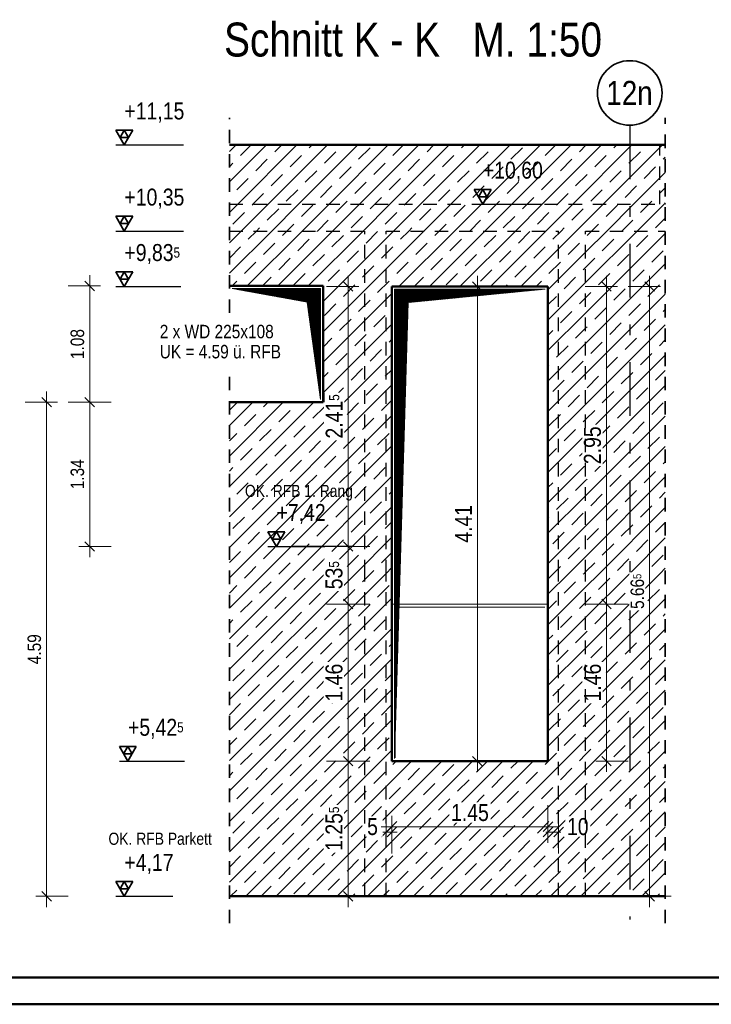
# Model space of a CAD drawing. Header units: millimetres. Extents: x -13 to 146, y -13 to 60.
# Tile 138 of 170: x 63.25 to 69.67, y 0 to 9.15. Entities that reach past the tile are written whole.
import ezdxf
from ezdxf.enums import TextEntityAlignment as Align

# ---------------------------------------------------------------- set-up
doc = ezdxf.new("R2010")
doc.units = ezdxf.units.MM
doc.linetypes.add('DASHDOTX2', pattern=[2, 1, -0.5, 0, -0.5])
doc.linetypes.add('HIDDEN', pattern=[0.375, 0.25, -0.125])
for name, color, linetype, lineweight in [('01_Neubau Raumschraffuren', 7, 'Continuous', 20), ('Achsen', 7, 'Continuous', 20), ('Schraffuren', 7, 'Continuous', 20), ('Texte', 7, 'Continuous', 20)]:
    doc.layers.add(name, color=color, linetype=linetype, lineweight=lineweight)
doc.styles.add('Arial Narrow', font='ARIALN.TTF')
doc.dimstyles.new('Arch_Strakon_dimstyle', dxfattribs={"dimtxt": 11.25, "dimasz": 1, "dimexe": 1.25, "dimexo": 0.0625, "dimgap": 1, "dimtad": 0, "dimdec": 5, "dimzin": 12, "dimdsep": 46, "dimtxsty": 'Arial Narrow', "dimblk": 'Arrowhead_Tick', "dimsah": 1, "dimcen": 0, "dimse1": 1, "dimse2": 1, "dimclrd": 6, "dimclrt": 3, "dimazin": 0, "dimtfac": 1, "dimtdec": 4, "dimtmove": 0, "dimatfit": 3, "dimldrblk": 'NONE', "dimfxl": 1, "dimtvp": 1, "dimtolj": 1, "dimtzin": 0, "dimlwd": 13, "dimarcsym": 2})
pattern_1 = [(45, (0, 0), (-0.00367695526, 0.00367695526), [])]
pattern_2 = [(45, (0, 0), (-0.14142136, 0.14142136), [0.15, -0.1]), (45, (-0.07071, 0.07071), (-0.14142136, 0.14142136), [])]

# ---------------------------------------------------------------- blocks, each defined once
blk = doc.blocks.new('Arrowhead_Tick')
at = {"color": 0, "linetype": 'Continuous', "lineweight": -2}
for p, q in [((0, 20), (0, -10)), ((-1, 0), (0, 0)), ((10, 0), (0, 0))]:
    blk.add_line(p, q, dxfattribs=at)
at = {"color": 2, "linetype": 'Continuous', "lineweight": 35}
blk.add_line((4.42, 4.42), (-4.42, -4.42), dxfattribs=at)
blk = doc.blocks.new('*D583')
at = {"color": 6, "linetype": 'Continuous', "lineweight": 13}
blk.add_line((67.5, 2.2682), (67.5, 6.6582), dxfattribs=at)
at = {"layer": 'Defpoints', "color": 0}
for p in [(67.5, 6.6682), (68.156, 6.6682), (68.156, 2.2582)]:
    blk.add_point(p, dxfattribs=at)
at = {"color": 6, "lineweight": 13, "xscale": 0.01, "yscale": 0.01, "zscale": 0.01}
for p, rotation in [((67.5, 6.6682), 90), ((67.5, 2.2582), 270)]:
    blk.add_blockref('Arrowhead_Tick', p, dxfattribs=dict(at, rotation=rotation))
at = {"color": 2, "lineweight": 25, "insert": (67.3709, 4.4632), "char_height": 0.1575, "attachment_point": 5, "rotation": 90, "style": 'Arial Narrow', "bg_fill": 3, "box_fill_scale": 1.1, "bg_fill_color": 256, "bg_fill_true_color": 13158600, "bg_fill_transparency": 0}
blk.add_mtext('\\A1;4.41', dxfattribs=at)
blk = doc.blocks.new('_None')
blk = doc.blocks.new('*D584')
at = {"color": 6, "linetype": 'Continuous', "lineweight": 13}
for p, q in [((66.6447, 1.6), (66.6347, 1.6)), ((66.6547, 1.6), (66.706, 1.6)), ((66.716, 1.6), (66.726, 1.6))]:
    blk.add_line(p, q, dxfattribs=at)
at = {"layer": 'Defpoints', "color": 0}
for p in [(66.706, 2.2582), (66.706, 1.6), (66.6547, 1.0032)]:
    blk.add_point(p, dxfattribs=at)
at = {"color": 6, "lineweight": 13, "xscale": 0.01, "yscale": 0.01, "zscale": 0.01}
blk.add_blockref('Arrowhead_Tick', (66.6547, 1.6), dxfattribs=at)
at = {"color": 6, "lineweight": 13, "xscale": 0.01, "yscale": 0.01, "zscale": 0.01, "rotation": 180}
blk.add_blockref('Arrowhead_Tick', (66.706, 1.6), dxfattribs=at)
at = {"color": 2, "lineweight": 35, "insert": (66.5264, 1.65), "char_height": 0.1575, "attachment_point": 5, "style": 'Arial Narrow', "bg_fill": 3, "box_fill_scale": 1.1, "bg_fill_color": 256, "bg_fill_true_color": 13158600, "bg_fill_transparency": 0}
blk.add_mtext('\\A1;5', dxfattribs=at)
blk = doc.blocks.new('*D585')
at = {"color": 6, "linetype": 'Continuous', "lineweight": 13}
blk.add_line((66.716, 1.65), (68.146, 1.65), dxfattribs=at)
at = {"layer": 'Defpoints', "color": 0}
for p in [(66.706, 2.2582), (68.156, 2.2582), (68.156, 1.65)]:
    blk.add_point(p, dxfattribs=at)
at = {"color": 6, "lineweight": 13, "xscale": 0.01, "yscale": 0.01, "zscale": 0.01}
blk.add_blockref('Arrowhead_Tick', (68.156, 1.65), dxfattribs=at)
at = {"color": 6, "lineweight": 13, "xscale": 0.01, "yscale": 0.01, "zscale": 0.01, "rotation": 180}
blk.add_blockref('Arrowhead_Tick', (66.706, 1.65), dxfattribs=at)
at = {"color": 2, "lineweight": 35, "insert": (67.431, 1.7804), "char_height": 0.1575, "attachment_point": 5, "style": 'Arial Narrow', "bg_fill": 3, "box_fill_scale": 1.1, "bg_fill_color": 256, "bg_fill_true_color": 13158600, "bg_fill_transparency": 0}
blk.add_mtext('\\A1;1.45', dxfattribs=at)
blk = doc.blocks.new('*D586')
at = {"color": 6, "linetype": 'Continuous', "lineweight": 13}
for p, q in [((68.146, 1.6), (68.136, 1.6)), ((68.156, 1.6), (68.2547, 1.6)), ((68.2647, 1.6), (68.2747, 1.6))]:
    blk.add_line(p, q, dxfattribs=at)
at = {"layer": 'Defpoints', "color": 0}
for p in [(68.156, 2.2582), (68.2547, 1.0032)]:
    blk.add_point(p, dxfattribs=at)
at = {"color": 6, "lineweight": 13, "xscale": 0.01, "yscale": 0.01, "zscale": 0.01}
blk.add_blockref('Arrowhead_Tick', (68.156, 1.6), dxfattribs=at)
at = {"color": 6, "lineweight": 13, "xscale": 0.01, "yscale": 0.01, "zscale": 0.01, "rotation": 180}
blk.add_blockref('Arrowhead_Tick', (68.2547, 1.6), dxfattribs=at)
at = {"color": 2, "lineweight": 35, "insert": (68.4327, 1.65), "char_height": 0.1575, "attachment_point": 5, "style": 'Arial Narrow', "bg_fill": 3, "box_fill_scale": 1.1, "bg_fill_color": 256, "bg_fill_true_color": 13158600, "bg_fill_transparency": 0}
blk.add_mtext('\\A1;10', dxfattribs=at)
at = {"layer": 'Defpoints', "color": 0}
blk.add_point((68.2547, 1.6), dxfattribs=at)
blk = doc.blocks.new('*D587')
at = {"color": 6, "linetype": 'Continuous', "lineweight": 13}
blk.add_line((66.3, 4.2632), (66.3, 6.6582), dxfattribs=at)
at = {"layer": 'Defpoints', "color": 0}
for p in [(66.3, 6.6682), (66.706, 6.6682), (66.3571, 4.2532)]:
    blk.add_point(p, dxfattribs=at)
at = {"color": 6, "lineweight": 13, "xscale": 0.01, "yscale": 0.01, "zscale": 0.01}
for p, rotation in [((66.3, 6.6682), 90), ((66.3, 4.2532), 270)]:
    blk.add_blockref('Arrowhead_Tick', p, dxfattribs=dict(at, rotation=rotation))
at = {"color": 2, "lineweight": 35, "insert": (66.1709, 5.4607), "char_height": 0.1575, "attachment_point": 5, "rotation": 90, "style": 'Arial Narrow', "bg_fill": 3, "box_fill_scale": 1.1, "bg_fill_color": 256, "bg_fill_true_color": 13158600, "bg_fill_transparency": 0}
blk.add_mtext('\\A1;2.41{\\A1;\\H.6x;\\S5;}', dxfattribs=at)
blk = doc.blocks.new('*D588')
at = {"color": 6, "linetype": 'Continuous', "lineweight": 13}
blk.add_line((66.3, 1.0132), (66.3, 2.2482), dxfattribs=at)
at = {"layer": 'Defpoints', "color": 0}
for p in [(66.3, 2.2582), (66.706, 2.2582), (66.6547, 1.0032)]:
    blk.add_point(p, dxfattribs=at)
at = {"color": 6, "lineweight": 13, "xscale": 0.01, "yscale": 0.01, "zscale": 0.01}
for p, rotation in [((66.3, 2.2582), 90), ((66.3, 1.0032), 270)]:
    blk.add_blockref('Arrowhead_Tick', p, dxfattribs=dict(at, rotation=rotation))
at = {"color": 2, "lineweight": 35, "insert": (66.1696, 1.6307), "char_height": 0.1575, "attachment_point": 5, "rotation": 90, "style": 'Arial Narrow', "bg_fill": 3, "box_fill_scale": 1.1, "bg_fill_color": 256, "bg_fill_true_color": 13158600, "bg_fill_transparency": 0}
blk.add_mtext('\\A1;1.25{\\A1;\\H.6x;\\S5;}', dxfattribs=at)
blk = doc.blocks.new('*D589')
at = {"color": 6, "linetype": 'Continuous', "lineweight": 13}
blk.add_line((68.7, 2.2682), (68.7, 3.7082), dxfattribs=at)
at = {"layer": 'Defpoints', "color": 0}
for p in [(68.156, 3.7182), (68.7, 3.7182), (66.706, 2.2582)]:
    blk.add_point(p, dxfattribs=at)
at = {"color": 6, "lineweight": 13, "xscale": 0.01, "yscale": 0.01, "zscale": 0.01}
for p, rotation in [((68.7, 3.7182), 90), ((68.7, 2.2582), 270)]:
    blk.add_blockref('Arrowhead_Tick', p, dxfattribs=dict(at, rotation=rotation))
at = {"color": 2, "lineweight": 35, "insert": (68.5696, 2.9882), "char_height": 0.1575, "attachment_point": 5, "rotation": 90, "style": 'Arial Narrow', "bg_fill": 3, "box_fill_scale": 1.1, "bg_fill_color": 256, "bg_fill_true_color": 13158600, "bg_fill_transparency": 0}
blk.add_mtext('\\A1;1.46', dxfattribs=at)
blk = doc.blocks.new('*D590')
at = {"color": 6, "linetype": 'Continuous', "lineweight": 13}
blk.add_line((68.7, 3.7282), (68.7, 6.6582), dxfattribs=at)
at = {"layer": 'Defpoints', "color": 0}
for p in [(68.156, 6.6682), (68.7, 6.6682), (68.156, 3.7182)]:
    blk.add_point(p, dxfattribs=at)
at = {"color": 6, "lineweight": 13, "xscale": 0.01, "yscale": 0.01, "zscale": 0.01}
for p, rotation in [((68.7, 6.6682), 90), ((68.7, 3.7182), 270)]:
    blk.add_blockref('Arrowhead_Tick', p, dxfattribs=dict(at, rotation=rotation))
at = {"color": 2, "lineweight": 35, "insert": (68.5696, 5.1932), "char_height": 0.1575, "attachment_point": 5, "rotation": 90, "style": 'Arial Narrow', "bg_fill": 3, "box_fill_scale": 1.1, "bg_fill_color": 256, "bg_fill_true_color": 13158600, "bg_fill_transparency": 0}
blk.add_mtext('\\A1;2.95', dxfattribs=at)
blk = doc.blocks.new('*D591')
at = {"color": 6, "linetype": 'Continuous', "lineweight": 13}
blk.add_line((66.3, 3.7282), (66.3, 4.2432), dxfattribs=at)
at = {"layer": 'Defpoints', "color": 0}
for p in [(66.3571, 4.2532), (68.156, 3.7182)]:
    blk.add_point(p, dxfattribs=at)
at = {"color": 6, "lineweight": 13, "xscale": 0.01, "yscale": 0.01, "zscale": 0.01}
for p, rotation in [((66.3, 4.2532), 90), ((66.3, 3.7182), 270)]:
    blk.add_blockref('Arrowhead_Tick', p, dxfattribs=dict(at, rotation=rotation))
at = {"color": 2, "lineweight": 35, "insert": (66.1696, 3.9857), "char_height": 0.1575, "attachment_point": 5, "rotation": 90, "style": 'Arial Narrow', "bg_fill": 3, "box_fill_scale": 1.1, "bg_fill_color": 256, "bg_fill_true_color": 13158600, "bg_fill_transparency": 0}
blk.add_mtext('\\A1;53{\\A1;\\H.6x;\\S5;}', dxfattribs=at)
at = {"layer": 'Defpoints', "color": 0}
blk.add_point((66.3, 4.2532), dxfattribs=at)
blk = doc.blocks.new('*D640')
at = {"layer": 'Defpoints', "color": 0}
for p in [(66.3, 3.7182), (66.706, 3.7182), (66.706, 2.2582)]:
    blk.add_point(p, dxfattribs=at)
at = {"layer": 'Texte', "color": 6, "linetype": 'Continuous', "lineweight": 13}
blk.add_line((66.3, 2.2682), (66.3, 3.7082), dxfattribs=at)
at = {"layer": 'Texte', "color": 6, "lineweight": 13, "xscale": 0.01, "yscale": 0.01, "zscale": 0.01}
for p, rotation in [((66.3, 3.7182), 90), ((66.3, 2.2582), 270)]:
    blk.add_blockref('Arrowhead_Tick', p, dxfattribs=dict(at, rotation=rotation))
at = {"layer": 'Texte', "color": 2, "lineweight": 35, "insert": (66.1696, 2.9882), "char_height": 0.1575, "attachment_point": 5, "rotation": 90, "style": 'Arial Narrow', "bg_fill": 3, "box_fill_scale": 1.1, "bg_fill_color": 256, "bg_fill_true_color": 13158600, "bg_fill_transparency": 0}
blk.add_mtext('\\A1;1.46', dxfattribs=at)
blk = doc.blocks.new('*D641')
at = {"layer": 'Defpoints', "color": 0}
for p in [(63.9, 5.5932), (65.1973, 5.5932), (65.7909, 4.2532)]:
    blk.add_point(p, dxfattribs=at)
at = {"layer": 'Texte', "color": 6, "linetype": 'Continuous', "lineweight": 13}
blk.add_line((63.9, 4.2632), (63.9, 5.5832), dxfattribs=at)
at = {"layer": 'Texte', "color": 6, "lineweight": 13, "xscale": 0.01, "yscale": 0.01, "zscale": 0.01}
for p, rotation in [((63.9, 5.5932), 90), ((63.9, 4.2532), 270)]:
    blk.add_blockref('Arrowhead_Tick', p, dxfattribs=dict(at, rotation=rotation))
at = {"layer": 'Texte', "color": 3, "lineweight": 35, "insert": (63.7862, 4.9232), "char_height": 0.125, "attachment_point": 5, "rotation": 90, "style": 'Arial Narrow', "bg_fill": 3, "box_fill_scale": 1.1, "bg_fill_color": 256, "bg_fill_true_color": 13158600, "bg_fill_transparency": 0}
blk.add_mtext('\\A1;1.34', dxfattribs=at)
blk = doc.blocks.new('*D642')
at = {"layer": 'Defpoints', "color": 0}
for p in [(63.9, 6.6732), (66.0682, 6.6732), (65.1973, 5.5932)]:
    blk.add_point(p, dxfattribs=at)
at = {"layer": 'Texte', "color": 6, "linetype": 'Continuous', "lineweight": 13}
blk.add_line((63.9, 5.6032), (63.9, 6.6632), dxfattribs=at)
at = {"layer": 'Texte', "color": 6, "lineweight": 13, "xscale": 0.01, "yscale": 0.01, "zscale": 0.01}
for p, rotation in [((63.9, 6.6732), 90), ((63.9, 5.5932), 270)]:
    blk.add_blockref('Arrowhead_Tick', p, dxfattribs=dict(at, rotation=rotation))
at = {"layer": 'Texte', "color": 3, "lineweight": 35, "insert": (63.7862, 6.1332), "char_height": 0.125, "attachment_point": 5, "rotation": 90, "style": 'Arial Narrow', "bg_fill": 3, "box_fill_scale": 1.1, "bg_fill_color": 256, "bg_fill_true_color": 13158600, "bg_fill_transparency": 0}
blk.add_mtext('\\A1;1.08', dxfattribs=at)
blk = doc.blocks.new('*D684')
at = {"color": 6, "linetype": 'Continuous', "lineweight": 13}
blk.add_line((63.5, 1.0132), (63.5, 5.5832), dxfattribs=at)
at = {"layer": 'Defpoints', "color": 0}
for p in [(63.5, 5.5932), (65.1973, 5.5932), (65.1973, 1.0032)]:
    blk.add_point(p, dxfattribs=at)
at = {"color": 6, "lineweight": 13, "xscale": 0.01, "yscale": 0.01, "zscale": 0.01}
for p, rotation in [((63.5, 5.5932), 90), ((63.5, 1.0032), 270)]:
    blk.add_blockref('Arrowhead_Tick', p, dxfattribs=dict(at, rotation=rotation))
at = {"color": 3, "lineweight": 35, "insert": (63.3862, 3.2982), "char_height": 0.125, "attachment_point": 5, "rotation": 90, "style": 'Arial Narrow', "bg_fill": 3, "box_fill_scale": 1.1, "bg_fill_color": 256, "bg_fill_true_color": 13158600, "bg_fill_transparency": 0}
blk.add_mtext('\\A1;4.59', dxfattribs=at)
blk = doc.blocks.new('*D685')
at = {"color": 6, "linetype": 'Continuous', "lineweight": 13}
blk.add_line((69.1, 1.0132), (69.1, 6.6582), dxfattribs=at)
at = {"layer": 'Defpoints', "color": 0}
for p in [(68.156, 6.6682), (69.1, 6.6682), (69.2451, 1.0032)]:
    blk.add_point(p, dxfattribs=at)
at = {"color": 6, "lineweight": 13, "xscale": 0.01, "yscale": 0.01, "zscale": 0.01}
for p, rotation in [((69.1, 6.6682), 90), ((69.1, 1.0032), 270)]:
    blk.add_blockref('Arrowhead_Tick', p, dxfattribs=dict(at, rotation=rotation))
at = {"color": 3, "lineweight": 35, "insert": (68.9862, 3.8357), "char_height": 0.125, "attachment_point": 5, "rotation": 90, "style": 'Arial Narrow', "bg_fill": 3, "box_fill_scale": 1.1, "bg_fill_color": 256, "bg_fill_true_color": 13158600, "bg_fill_transparency": 0}
blk.add_mtext('\\A1;5.66{\\A1;\\H.6x;\\S5;}', dxfattribs=at)

msp = doc.modelspace()

# ---------------------------------------------------------------- hatches: boundary and pattern name
at = {"layer": 'Schraffuren', "lineweight": 13}
h = msp.add_hatch(dxfattribs=at)
h.set_pattern_fill('bB', color=6, scale=0.01, angle=45, style=0, pattern_type=2)
h.set_pattern_definition(pattern_2)
h.paths.add_polyline_path([(65.197263, 7.433233), (69.245098, 7.433233), (69.245098, 7.983233), (65.197263, 7.983233)])
h = msp.add_hatch(dxfattribs=at)
h.set_pattern_fill('bB', color=6, scale=0.01, angle=45, style=0, pattern_type=2)
h.set_pattern_definition(pattern_2)
h.paths.add_polyline_path([(69.245098, 7.183233), (69.245098, 7.433233), (65.197263, 7.433233), (65.197263, 7.183233)])
h = msp.add_hatch(dxfattribs=at)
h.set_pattern_fill('bB', color=6, scale=0.01, angle=45, style=0, pattern_type=2)
h.set_pattern_definition(pattern_2)
h.paths.add_polyline_path([(68.504744, 4.003239), (68.504744, 7.183233), (65.197263, 7.183233), (65.197263, 6.673239), (66.068209, 6.673239), (66.068209, 5.593239), (65.197263, 5.593239), (65.197263, 4.003239), (66.706, 4.003239), (66.706, 6.668239), (68.156, 6.668239), (68.156, 4.003239)])
h = msp.add_hatch(dxfattribs=at)
h.set_pattern_fill('bB', color=6, scale=0.01, angle=45, style=0, pattern_type=2)
h.set_pattern_definition(pattern_2)
h.paths.add_polyline_path([(69.245098, 4.003239), (69.245098, 7.183233), (68.504744, 7.183233), (68.504744, 4.003239)])
h = msp.add_hatch(dxfattribs=at)
h.set_pattern_fill('bB', color=6, scale=0.01, angle=45, style=0, pattern_type=2)
h.set_pattern_definition(pattern_2)
h.paths.add_polyline_path([(65.197263, 1.003239), (68.504744, 1.003239), (68.504744, 4.003239), (68.156, 4.003239), (68.156, 2.258239), (66.706, 2.258239), (66.706, 4.003239), (65.197263, 4.003239)])
h = msp.add_hatch(dxfattribs=at)
h.set_pattern_fill('bB', color=6, scale=0.01, angle=45, style=0, pattern_type=2)
h.set_pattern_definition(pattern_2)
h.paths.add_polyline_path([(68.504744, 1.003239), (69.245098, 1.003239), (69.245098, 4.003239), (68.504744, 4.003239)])
at = {"layer": 'Texte', "lineweight": 13}
h = msp.add_hatch(dxfattribs=at)
h.set_pattern_fill('Mau', color=6, scale=0.01, angle=45, style=0, pattern_type=2)
h.set_pattern_definition(pattern_1)
h.paths.add_polyline_path([(65.222263, 6.648239), (65.918209, 6.523239), (66.043209, 5.618239), (66.043209, 6.648239)])
h = msp.add_hatch(dxfattribs=at)
h.set_pattern_fill('Mau', color=6, scale=0.01, angle=45, style=0, pattern_type=2)
h.set_pattern_definition(pattern_1)
h.paths.add_polyline_path([(66.731, 2.283239), (66.856, 6.518239), (68.131, 6.643239), (66.731, 6.643239)])

# ---------------------------------------------------------------- linework, layer by layer
at = {"color": 2, "linetype": 'Continuous', "lineweight": 35}
for p, q in [((64.299735, 8.119628), (64.142235, 8.119628)), ((64.142235, 8.119628), (64.220985, 7.983233)), ((64.220985, 8.119628), (64.18161, 8.051431)), ((64.18161, 8.051431), (64.26036, 8.051431)), ((64.220985, 7.983233), (64.299735, 8.119628)), ((64.26036, 8.051431), (64.220985, 8.119628)), ((67.62875, 7.569628), (67.47125, 7.569628)), ((67.47125, 7.569628), (67.55, 7.433233)), ((67.55, 7.569628), (67.510625, 7.501431)), ((67.510625, 7.501431), (67.589375, 7.501431)), ((67.55, 7.433233), (67.62875, 7.569628)), ((67.589375, 7.501431), (67.55, 7.569628)), ((64.299735, 7.319628), (64.142235, 7.319628)), ((64.142235, 7.319628), (64.220985, 7.183233)), ((64.220985, 7.319628), (64.18161, 7.251431)), ((64.220985, 7.183233), (64.299735, 7.319628)), ((64.26036, 7.251431), (64.220985, 7.319628)), ((64.18161, 7.251431), (64.26036, 7.251431)), ((64.299735, 6.804634), (64.142235, 6.804634)), ((64.142235, 6.804634), (64.220985, 6.668239)), ((64.220985, 6.804634), (64.18161, 6.736437)), ((64.220985, 6.668239), (64.299735, 6.804634)), ((64.26036, 6.736437), (64.220985, 6.804634)), ((64.18161, 6.736437), (64.26036, 6.736437)), ((65.713069, 4.389634), (65.555569, 4.389634)), ((65.555569, 4.389634), (65.634319, 4.253239)), ((65.634319, 4.389634), (65.594944, 4.321437)), ((65.594944, 4.321437), (65.673694, 4.321437)), ((65.634319, 4.253239), (65.713069, 4.389634)), ((65.673694, 4.321437), (65.634319, 4.389634)), ((64.299735, 1.139634), (64.142235, 1.139634)), ((64.142235, 1.139634), (64.220985, 1.003239)), ((64.220985, 1.139634), (64.18161, 1.071437)), ((64.220985, 1.003239), (64.299735, 1.139634)), ((64.26036, 1.071437), (64.220985, 1.139634)), ((64.18161, 1.071437), (64.26036, 1.071437))]:
    msp.add_line(p, q, dxfattribs=at)
at = {"color": 3, "linetype": 'Continuous', "lineweight": 25}
for p, q in [((64.142235, 7.983233), (64.77066, 7.983233)), ((67.47125, 7.433233), (68.099675, 7.433233)), ((64.142235, 7.183233), (64.77066, 7.183233)), ((64.142235, 6.668239), (64.745854, 6.668239)), ((65.555569, 4.253239), (66.084769, 4.253239)), ((66.357079, 4.253239), (65.790927, 4.253239)), ((64.142235, 1.003239), (64.671435, 1.003239))]:
    msp.add_line(p, q, dxfattribs=at)
at = {"color": 4, "linetype": 'Continuous', "lineweight": 50}
for p, q in [((65.197263, 7.983233), (69.245098, 7.983233)), ((1, 0.25), (79.75, 0.25)), ((0, 0), (80, 0))]:
    msp.add_line(p, q, dxfattribs=at)
at = {"color": 9, "linetype": 'Continuous', "lineweight": 0}
msp.add_line((66.706, 3.718239), (68.156, 3.718239), dxfattribs=at)
for centre in [(69.245098, 7.433233), (65.197263, 4.003239), (69.245098, 4.003239)]:
    msp.add_circle(centre, 0.00111, dxfattribs=at)
at = {"layer": '01_Neubau Raumschraffuren', "color": 3, "linetype": 'HIDDEN', "lineweight": 25, "ltscale": 0.5}
for p, q in [((69.195098, 7.433233), (69.195098, 7.983233)), ((65.197263, 7.433233), (69.195098, 7.433233)), ((65.197263, 7.183233), (66.454744, 7.183233)), ((66.654744, 7.183233), (68.254744, 7.183233)), ((68.504744, 7.183233), (69.245098, 7.183233))]:
    msp.add_line(p, q, dxfattribs=at)
at = {"layer": 'Achsen', "color": 3, "linetype": 'DASHDOTX2', "lineweight": 25, "ltscale": 0.5}
msp.add_line((68.914748, 8.165416), (68.914748, 0.786645), dxfattribs=at)
at = {"layer": 'Achsen', "color": 2, "linetype": 'Continuous', "lineweight": 35}
msp.add_circle((68.914748, 8.465416), 0.3, dxfattribs=at)
at = {"layer": 'Texte', "color": 6, "linetype": 'Continuous', "lineweight": 13}
for p, q in [((65.222263, 6.648239), (66.043209, 6.648239)), ((65.222263, 6.648239), (65.918209, 6.523239)), ((66.043209, 6.648239), (66.043209, 5.618239)), ((66.731, 2.283239), (66.731, 6.643239)), ((66.731, 6.643239), (68.131, 6.643239)), ((66.856, 6.518239), (68.131, 6.643239)), ((65.918209, 6.523239), (66.043209, 5.618239)), ((66.731, 2.283239), (66.856, 6.518239))]:
    msp.add_line(p, q, dxfattribs=at)
at = {"layer": 'Texte', "color": 3, "linetype": 'Continuous', "lineweight": 25}
for p, q in [((66.736, 3.748239), (66.736, 3.688239)), ((64.175477, 2.258239), (64.779096, 2.258239))]:
    msp.add_line(p, q, dxfattribs=at)
at = {"layer": 'Texte', "color": 2, "linetype": 'Continuous', "lineweight": 35}
for p, q in [((64.332977, 2.394634), (64.175477, 2.394634)), ((64.175477, 2.394634), (64.254227, 2.258239)), ((64.254227, 2.394634), (64.214852, 2.326437)), ((64.254227, 2.258239), (64.332977, 2.394634)), ((64.293602, 2.326437), (64.254227, 2.394634)), ((64.214852, 2.326437), (64.293602, 2.326437))]:
    msp.add_line(p, q, dxfattribs=at)

# ---------------------------------------------------------------- texts
at = {"color": 2, "lineweight": 35, "char_height": 0.1575, "attachment_point": 1, "line_spacing_factor": 0.9, "style": 'Arial Narrow'}
for s, insert in [(' +11,15', (64.17216, 8.376983)), (' +10,60', (67.500776, 7.826983)), (' +10,35', (64.17216, 7.576983)), (' +9,83{\\A1;\\H.6x;\\S5;}', (64.17216, 7.061989)), (' +7,42', (65.584555, 4.646989)), (' +4,17', (64.17216, 1.396989))]:
    msp.add_mtext(s, dxfattribs=dict(at, insert=insert))
at = {"layer": 'Achsen', "color": 1, "lineweight": 70, "style": 'Arial Narrow'}
msp.add_text('Schnitt K - K   M. 1:50', height=0.315, dxfattribs=at).set_placement((65.147817, 8.804014))
at = {"layer": 'Achsen', "color": 4, "lineweight": 50, "style": 'Arial Narrow'}
msp.add_text('12n', height=0.225, dxfattribs=at).set_placement((68.913148, 8.465416), align=Align.MIDDLE_CENTER)
at = {"layer": 'Texte', "color": 2, "lineweight": 35, "insert": (64.205402, 2.651989), "char_height": 0.1575, "attachment_point": 1, "line_spacing_factor": 0.9, "style": 'Arial Narrow'}
msp.add_mtext(' +5,42{\\A1;\\H.6x;\\S5;}', dxfattribs=at)

# ---------------------------------------------------------------- next in the draw order: dimensions: what is measured, and where the dimension line sits
at = {"lineweight": 35}
dim = msp.add_linear_dim(base=(66.3, 6.668239), p1=(66.357079, 4.253239), p2=(66.706, 6.668239), angle=90, text='2.41{\\A1;\\H.6x;\\S5;}', dimstyle='Arch_Strakon_dimstyle', override={"dimscale": 0.01, "dimtxt": 15.75, "dimasz": 1, "dimgap": 5, "dimtad": 1, "dimjust": 0, "dimtih": 0, "dimtoh": 0, "dimdec": 5, "dimdsep": 46, "dimtxsty": 'Arial Narrow', "dimclrd": 6, "dimclrt": 2, "dimtix": 1, "dimtofl": 255, "dimtmove": 0, "dimatfit": 2, "dimfxl": 0, "dimfxlon": 0, "dimtvp": 31.746032, "dimtfill": 1, "dimtfillclr": 7, "dimlwd": 13}, dxfattribs=at)
dim.commit()
dim.dimension.update_dxf_attribs({"geometry": '*D587', "text_midpoint": (66.3, 5.460739), "dimtype": 160})
at = {"lineweight": 25}
dim = msp.add_linear_dim(base=(67.5, 6.668239), p1=(68.156, 2.258239), p2=(68.156, 6.668239), angle=90, text='4.41', dimstyle='Arch_Strakon_dimstyle', override={"dimscale": 0.01, "dimtxt": 15.75, "dimasz": 1, "dimgap": 5, "dimtad": 1, "dimjust": 0, "dimtih": 0, "dimtoh": 0, "dimdec": 5, "dimdsep": 46, "dimtxsty": 'Arial Narrow', "dimclrd": 6, "dimclrt": 2, "dimtix": 1, "dimtofl": 255, "dimtmove": 0, "dimatfit": 2, "dimfxl": 0, "dimfxlon": 0, "dimtvp": 31.746032, "dimtfill": 1, "dimtfillclr": 7, "dimlwd": 13}, dxfattribs=at)
dim.commit()
dim.dimension.update_dxf_attribs({"geometry": '*D583', "text_midpoint": (67.5, 4.463239), "dimtype": 160})
at = {"lineweight": 35}
dim = msp.add_linear_dim(base=(66.706, 1.6), p1=(66.654744, 1.003239), p2=(66.706, 2.258239), text='5', dimstyle='Arch_Strakon_dimstyle', override={"dimscale": 0.01, "dimtxt": 15.75, "dimasz": 1, "dimgap": 5, "dimtad": 1, "dimjust": 0, "dimtih": 0, "dimtoh": 0, "dimdec": 5, "dimdsep": 46, "dimtxsty": 'Arial Narrow', "dimclrd": 6, "dimclrt": 2, "dimtix": 0, "dimtofl": 255, "dimtmove": 2, "dimatfit": 2, "dimfxl": 0, "dimfxlon": 0, "dimtvp": 31.746032, "dimtfill": 1, "dimtfillclr": 7, "dimlwd": 13}, dxfattribs=at)
dim.commit()
dim.dimension.update_dxf_attribs({"geometry": '*D584', "text_midpoint": (66.526381, 1.65), "dimtype": 160})
at = {"layer": 'Texte', "lineweight": 35}
dim = msp.add_linear_dim(base=(63.9, 5.593239), p1=(65.790927, 4.253239), p2=(65.197263, 5.593239), angle=90, text='1.34', dimstyle='Arch_Strakon_dimstyle', override={"dimscale": 0.01, "dimtxt": 12.5, "dimasz": 1, "dimgap": 5, "dimtad": 1, "dimjust": 0, "dimtih": 0, "dimtoh": 0, "dimdec": 5, "dimdsep": 46, "dimtxsty": 'Arial Narrow', "dimclrd": 6, "dimclrt": 3, "dimtix": 1, "dimtofl": 255, "dimtmove": 0, "dimatfit": 2, "dimfxl": 0, "dimfxlon": 0, "dimtvp": 40, "dimtfill": 1, "dimtfillclr": 7, "dimlwd": 13}, dxfattribs=at)
dim.commit()
dim.dimension.update_dxf_attribs({"geometry": '*D641', "text_midpoint": (63.9, 4.923239), "dimtype": 160})

# ---------------------------------------------------------------- next in the draw order: texts
at = {"layer": 'Texte', "color": 3, "lineweight": 25, "style": 'Arial Narrow'}
msp.add_text('OK. RFB 1. Rang', height=0.1125, dxfattribs=at).set_placement((65.341779, 4.712514))

# ---------------------------------------------------------------- next in the draw order: dimensions: what is measured, and where the dimension line sits
at = {"lineweight": 35}
dim = msp.add_linear_dim(base=(68.156, 1.65), p1=(66.706, 2.258239), p2=(68.156, 2.258239), text='1.45', dimstyle='Arch_Strakon_dimstyle', override={"dimscale": 0.01, "dimtxt": 15.75, "dimasz": 1, "dimgap": 5, "dimtad": 1, "dimjust": 0, "dimtih": 0, "dimtoh": 0, "dimdec": 5, "dimdsep": 46, "dimtxsty": 'Arial Narrow', "dimclrd": 6, "dimclrt": 2, "dimtix": 1, "dimtofl": 255, "dimtmove": 0, "dimatfit": 2, "dimfxl": 0, "dimfxlon": 0, "dimtvp": 31.746032, "dimtfill": 1, "dimtfillclr": 7, "dimlwd": 13}, dxfattribs=at)
dim.commit()
dim.dimension.update_dxf_attribs({"geometry": '*D585', "text_midpoint": (67.431, 1.65), "dimtype": 160})
at = {"layer": 'Texte', "lineweight": 35}
dim = msp.add_linear_dim(base=(63.9, 6.673239), p1=(65.197263, 5.593239), p2=(66.068209, 6.673239), angle=90, text='1.08', dimstyle='Arch_Strakon_dimstyle', override={"dimscale": 0.01, "dimtxt": 12.5, "dimasz": 1, "dimgap": 5, "dimtad": 1, "dimjust": 0, "dimtih": 0, "dimtoh": 0, "dimdec": 5, "dimdsep": 46, "dimtxsty": 'Arial Narrow', "dimclrd": 6, "dimclrt": 3, "dimtix": 1, "dimtofl": 255, "dimtmove": 0, "dimatfit": 2, "dimfxl": 0, "dimfxlon": 0, "dimtvp": 40, "dimtfill": 1, "dimtfillclr": 7, "dimlwd": 13}, dxfattribs=at)
dim.commit()
dim.dimension.update_dxf_attribs({"geometry": '*D642', "text_midpoint": (63.9, 6.133239), "dimtype": 160})

# ---------------------------------------------------------------- next in the draw order: linework, layer by layer
at = {"color": 2, "linetype": 'HIDDEN', "lineweight": 35, "ltscale": 0.5}
msp.add_line((65.197263, 6.423239), (65.197263, 8.233233), dxfattribs=at)
at = {"color": 4, "linetype": 'Continuous', "lineweight": 50}
for p in [(65.197263, 6.673239), (66.068209, 5.593239)]:
    msp.add_line(p, (66.068209, 6.673239), dxfattribs=at)

# ---------------------------------------------------------------- next in the draw order: texts
at = {"layer": 'Texte', "color": 3, "lineweight": 25, "style": 'Arial Narrow'}
for s, p in [('2 x WD 225x108', (64.550497, 6.186643)), ('UK = 4.59 ü. RFB', (64.550497, 6.000154))]:
    msp.add_text(s, height=0.125, dxfattribs=at).set_placement(p)

# ---------------------------------------------------------------- next in the draw order: dimensions: what is measured, and where the dimension line sits
at = {"lineweight": 35}
for base, p1, p2, text, override, picture, middle in [((63.5, 5.593239), (65.197263, 1.003239), (65.197263, 5.593239), '4.59', {"dimscale": 0.01, "dimtxt": 12.5, "dimasz": 1, "dimgap": 5, "dimtad": 1, "dimjust": 0, "dimtih": 0, "dimtoh": 0, "dimdec": 5, "dimdsep": 46, "dimtxsty": 'Arial Narrow', "dimclrd": 6, "dimclrt": 3, "dimtix": 1, "dimtofl": 255, "dimtmove": 0, "dimatfit": 2, "dimfxl": 0, "dimfxlon": 0, "dimtvp": 40, "dimtfill": 1, "dimtfillclr": 7, "dimlwd": 13}, '*D684', (63.5, 3.298239)), ((66.3, 2.258239), (66.654744, 1.003239), (66.706, 2.258239), '1.25{\\A1;\\H.6x;\\S5;}', {"dimscale": 0.01, "dimtxt": 15.75, "dimasz": 1, "dimgap": 5, "dimtad": 1, "dimjust": 0, "dimtih": 0, "dimtoh": 0, "dimdec": 5, "dimdsep": 46, "dimtxsty": 'Arial Narrow', "dimclrd": 6, "dimclrt": 2, "dimtix": 1, "dimtofl": 255, "dimtmove": 0, "dimatfit": 2, "dimfxl": 0, "dimfxlon": 0, "dimtvp": 31.746032, "dimtfill": 1, "dimtfillclr": 7, "dimlwd": 13}, '*D588', (66.3, 1.630739))]:
    dim = msp.add_linear_dim(base=base, p1=p1, p2=p2, angle=90, text=text, dimstyle='Arch_Strakon_dimstyle', override=override, dxfattribs=at)
    dim.commit()
    dim.dimension.update_dxf_attribs({"geometry": picture, "text_midpoint": middle, "dimtype": 160})
dim = msp.add_linear_dim(base=(68.254744, 1.6), p1=(68.156, 2.258239), p2=(68.254744, 1.003239), text='10', dimstyle='Arch_Strakon_dimstyle', override={"dimscale": 0.01, "dimtxt": 15.75, "dimasz": 1, "dimgap": 5, "dimtad": 1, "dimjust": 4, "dimtih": 0, "dimtoh": 0, "dimdec": 5, "dimdsep": 46, "dimtxsty": 'Arial Narrow', "dimclrd": 6, "dimclrt": 2, "dimtix": 0, "dimtofl": 255, "dimtmove": 2, "dimatfit": 2, "dimfxl": 0, "dimfxlon": 0, "dimtvp": 31.746032, "dimtfill": 1, "dimtfillclr": 7, "dimlwd": 13}, dxfattribs=at)
dim.commit()
dim.dimension.update_dxf_attribs({"geometry": '*D586', "text_midpoint": (68.432719, 1.65), "dimtype": 160})

# ---------------------------------------------------------------- next in the draw order: linework, layer by layer
at = {"color": 2, "linetype": 'HIDDEN', "lineweight": 35, "ltscale": 0.5}
msp.add_line((65.197263, 0.753239), (65.197263, 5.843239), dxfattribs=at)
at = {"color": 4, "linetype": 'Continuous', "lineweight": 50}
msp.add_line((65.197263, 5.593239), (66.068209, 5.593239), dxfattribs=at)

# ---------------------------------------------------------------- next in the draw order: texts
at = {"layer": 'Texte', "color": 3, "lineweight": 25, "style": 'Arial Narrow'}
msp.add_text('OK. RFB Parkett', height=0.1125, dxfattribs=at).set_placement((64.074254, 1.481613))

# ---------------------------------------------------------------- next in the draw order: dimensions: what is measured, and where the dimension line sits
at = {"lineweight": 35}
dim = msp.add_linear_dim(base=(68.7, 3.718239), p1=(66.706, 2.258239), p2=(68.156, 3.718239), angle=90, text='1.46', dimstyle='Arch_Strakon_dimstyle', override={"dimscale": 0.01, "dimtxt": 15.75, "dimasz": 1, "dimgap": 5, "dimtad": 1, "dimjust": 0, "dimtih": 0, "dimtoh": 0, "dimdec": 5, "dimdsep": 46, "dimtxsty": 'Arial Narrow', "dimclrd": 6, "dimclrt": 2, "dimtix": 1, "dimtofl": 255, "dimtmove": 0, "dimatfit": 2, "dimfxl": 0, "dimfxlon": 0, "dimtvp": 31.746032, "dimtfill": 1, "dimtfillclr": 7, "dimlwd": 13}, dxfattribs=at)
dim.commit()
dim.dimension.update_dxf_attribs({"geometry": '*D589', "text_midpoint": (68.7, 2.988239), "dimtype": 160})

# ---------------------------------------------------------------- next in the draw order: dimensions: what is measured, and where the dimension line sits
dim = msp.add_linear_dim(base=(68.7, 6.668239), p1=(68.156, 3.718239), p2=(68.156, 6.668239), angle=90, text='2.95', dimstyle='Arch_Strakon_dimstyle', override={"dimscale": 0.01, "dimtxt": 15.75, "dimasz": 1, "dimgap": 5, "dimtad": 1, "dimjust": 0, "dimtih": 0, "dimtoh": 0, "dimdec": 5, "dimdsep": 46, "dimtxsty": 'Arial Narrow', "dimclrd": 6, "dimclrt": 2, "dimtix": 1, "dimtofl": 255, "dimtmove": 0, "dimatfit": 2, "dimfxl": 0, "dimfxlon": 0, "dimtvp": 31.746032, "dimtfill": 1, "dimtfillclr": 7, "dimlwd": 13}, dxfattribs=at)
dim.commit()
dim.dimension.update_dxf_attribs({"geometry": '*D590', "text_midpoint": (68.7, 5.193239), "dimtype": 160})

# ---------------------------------------------------------------- next in the draw order: dimensions: what is measured, and where the dimension line sits
dim = msp.add_linear_dim(base=(66.3, 4.253239), p1=(68.156, 3.718239), p2=(66.357079, 4.253239), angle=90, text='53{\\A1;\\H.6x;\\S5;}', dimstyle='Arch_Strakon_dimstyle', override={"dimscale": 0.01, "dimtxt": 15.75, "dimasz": 1, "dimgap": 5, "dimtad": 1, "dimjust": 0, "dimtih": 0, "dimtoh": 0, "dimdec": 5, "dimdsep": 46, "dimtxsty": 'Arial Narrow', "dimclrd": 6, "dimclrt": 2, "dimtix": 1, "dimtofl": 255, "dimtmove": 0, "dimatfit": 2, "dimfxl": 0, "dimfxlon": 0, "dimtvp": 31.746032, "dimtfill": 1, "dimtfillclr": 7, "dimlwd": 13}, dxfattribs=at)
dim.commit()
dim.dimension.update_dxf_attribs({"geometry": '*D591', "text_midpoint": (66.3, 3.985739), "dimtype": 160})

# ---------------------------------------------------------------- next in the draw order: linework, layer by layer
at = {"color": 4, "linetype": 'Continuous', "lineweight": 50}
msp.add_line((66.706, 4.003239), (66.706, 6.668239), dxfattribs=at)
at = {"layer": '01_Neubau Raumschraffuren', "color": 3, "linetype": 'HIDDEN', "lineweight": 25, "ltscale": 0.5}
for p, q in [((66.454744, 4.003239), (66.454744, 7.183233)), ((66.654744, 4.003239), (66.654744, 7.183233))]:
    msp.add_line(p, q, dxfattribs=at)

# ---------------------------------------------------------------- next in the draw order: dimensions: what is measured, and where the dimension line sits
at = {"lineweight": 35}
dim = msp.add_linear_dim(base=(69.1, 6.668239), p1=(69.245098, 1.003239), p2=(68.156, 6.668239), angle=90, text='5.66{\\A1;\\H.6x;\\S5;}', dimstyle='Arch_Strakon_dimstyle', override={"dimscale": 0.01, "dimtxt": 12.5, "dimasz": 1, "dimgap": 5, "dimtad": 1, "dimjust": 0, "dimtih": 0, "dimtoh": 0, "dimdec": 5, "dimdsep": 46, "dimtxsty": 'Arial Narrow', "dimclrd": 6, "dimclrt": 3, "dimtix": 1, "dimtofl": 255, "dimtmove": 0, "dimatfit": 2, "dimfxl": 0, "dimfxlon": 0, "dimtvp": 40, "dimtfill": 1, "dimtfillclr": 7, "dimlwd": 13}, dxfattribs=at)
dim.commit()
dim.dimension.update_dxf_attribs({"geometry": '*D685', "text_midpoint": (69.1, 3.835739), "dimtype": 160})
at = {"layer": 'Texte', "lineweight": 35}
dim = msp.add_linear_dim(base=(66.3, 3.718239), p1=(66.706, 2.258239), p2=(66.706, 3.718239), angle=90, text='1.46', dimstyle='Arch_Strakon_dimstyle', override={"dimscale": 0.01, "dimtxt": 15.75, "dimasz": 1, "dimgap": 5, "dimtad": 1, "dimjust": 0, "dimtih": 0, "dimtoh": 0, "dimdec": 5, "dimdsep": 46, "dimtxsty": 'Arial Narrow', "dimclrd": 6, "dimclrt": 2, "dimtix": 1, "dimtofl": 255, "dimtmove": 0, "dimatfit": 2, "dimfxl": 0, "dimfxlon": 0, "dimtvp": 31.746032, "dimtfill": 1, "dimtfillclr": 7, "dimlwd": 13}, dxfattribs=at)
dim.commit()
dim.dimension.update_dxf_attribs({"geometry": '*D640', "text_midpoint": (66.3, 2.988239), "dimtype": 160})

# ---------------------------------------------------------------- next in the draw order: linework, layer by layer
at = {"color": 2, "linetype": 'HIDDEN', "lineweight": 35, "ltscale": 0.5}
msp.add_line((69.245098, 0.753239), (69.245098, 8.233233), dxfattribs=at)
at = {"color": 4, "linetype": 'Continuous', "lineweight": 50}
for p, q in [((66.706, 6.668239), (68.156, 6.668239)), ((68.156, 4.003239), (68.156, 6.668239)), ((66.706, 2.258239), (66.706, 4.003239)), ((68.156, 2.258239), (68.156, 4.003239)), ((66.706, 2.258239), (68.156, 2.258239)), ((65.197263, 1.003239), (68.504744, 1.003239)), ((68.504744, 1.003239), (69.245098, 1.003239))]:
    msp.add_line(p, q, dxfattribs=at)
at = {"layer": '01_Neubau Raumschraffuren', "color": 3, "linetype": 'HIDDEN', "lineweight": 25, "ltscale": 0.5}
for p, q in [((68.254744, 4.003239), (68.254744, 7.183233)), ((68.504744, 4.003239), (68.504744, 7.183233)), ((66.454744, 1.003239), (66.454744, 4.003239)), ((66.654744, 1.003239), (66.654744, 4.003239)), ((68.254744, 1.003239), (68.254744, 4.003239)), ((68.504744, 1.003239), (68.504744, 4.003239))]:
    msp.add_line(p, q, dxfattribs=at)
at = {"layer": 'Achsen', "color": 9, "linetype": 'Continuous', "lineweight": 0}
msp.add_line((66.736, 3.688239), (68.126, 3.688239), dxfattribs=at)
at = {"layer": 'Achsen', "color": 3, "linetype": 'Continuous', "lineweight": 25}
msp.add_line((66.736, 2.288239), (66.736, 3.688239), dxfattribs=at)

doc.saveas('drawing.dxf')
